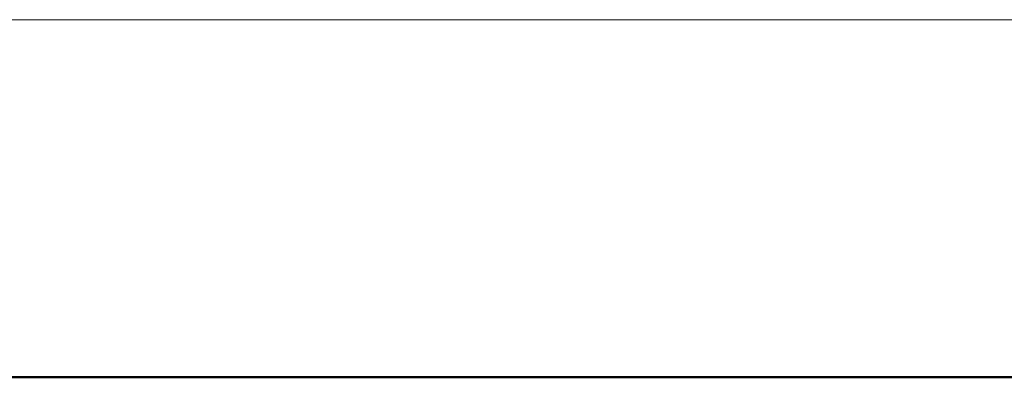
# Model space of a CAD drawing. Header units: millimetres. Extents: x -125 to 21675, y 4748 to 43947.
# Tile 33 of 36: x 14854 to 18735, y 42536 to 43947. Entities that reach past the tile are written whole.
import ezdxf

# ---------------------------------------------------------------- set-up
doc = ezdxf.new("R2010")
doc.units = ezdxf.units.MM
doc.linetypes.add('ADSK_Штриховая_ш3 п1_5', pattern=[225, 150, -75])
doc.layers.add('A-ROOF-____-MCUT', color=132, linetype='Continuous', lineweight=50)
doc.layers.add('A-ROOF-____-OTLN', color=132, linetype='Continuous', lineweight=20)

# ---------------------------------------------------------------- blocks, each defined once
blk = doc.blocks.new('Family - 83 new-609316-В_Этаж 04_Отопление')
at = {"layer": 'A-ROOF-____-MCUT', "color": 53}
blk.add_line((-1640, -4010), (10940, -4010), dxfattribs=at)
at = {"layer": 'A-ROOF-____-OTLN', "color": 9}
blk.add_line((-1640, -5420.7), (10940, -5420.7), dxfattribs=at)
blk = doc.blocks.new('Family - RT - 008-609317-В_Этаж 04_Отопление')
blk.add_blockref('Family - 83 new-609316-В_Этаж 04_Отопление', (0, 0))
blk = doc.blocks.new('83 new_ifc_RVT-1-В_Этаж 04_Отопление')
at = {"layer": 'A-ROOF-____-OTLN', "color": 9, "linetype": 'ADSK_Штриховая_ш3 п1_5', "lineweight": 20, "rotation": 180}
blk.add_blockref('Family - RT - 008-609317-В_Этаж 04_Отопление', (30210.3, 38525.8), dxfattribs=at)

msp = doc.modelspace()

# ---------------------------------------------------------------- block references
at = {"lineweight": 9}
msp.add_blockref('83 new_ifc_RVT-1-В_Этаж 04_Отопление', (-10175.4, 0), dxfattribs=at)

doc.saveas('drawing.dxf')
